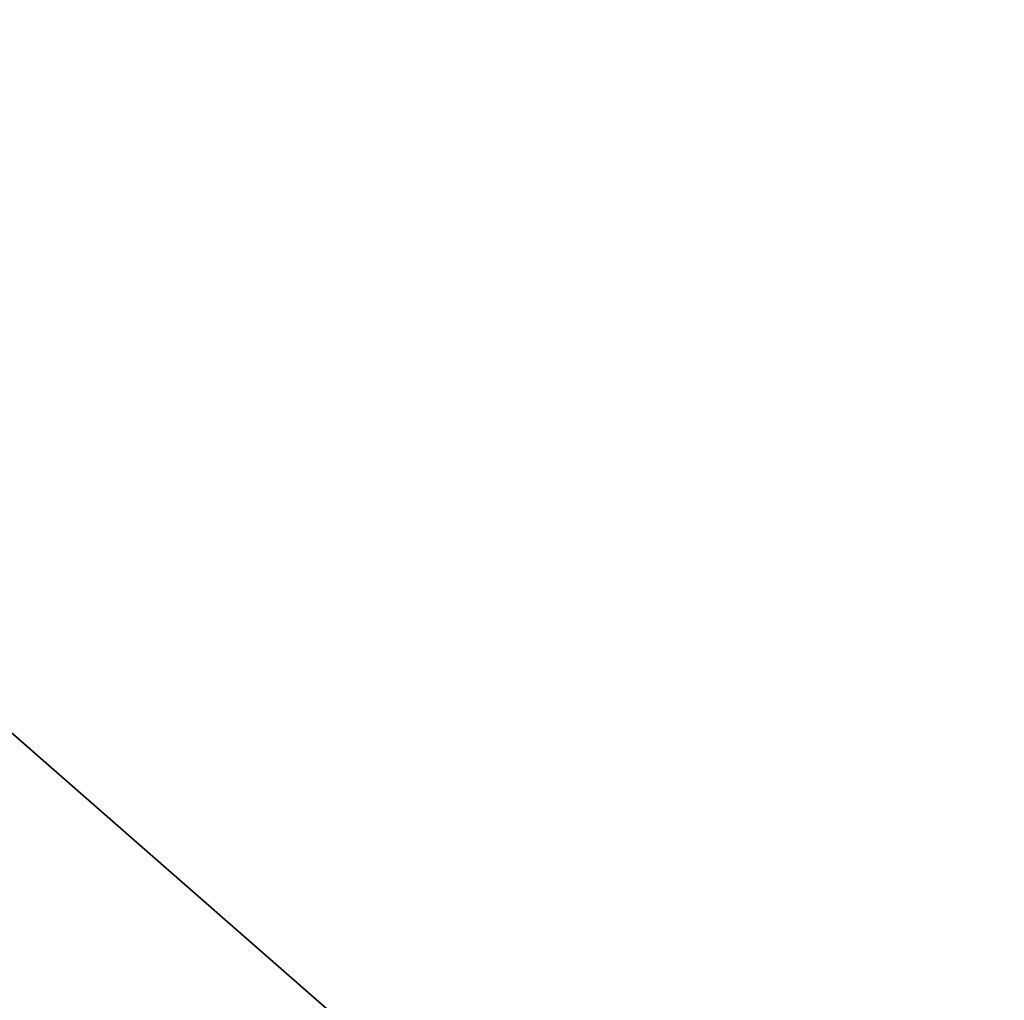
# Model space of a CAD drawing. Extents: x 0 to 457, y -4 to 453.
# Tile 76 of 256: x 129.4127 to 129.4297, y 126.9748 to 126.9917. Entities that reach past the tile are written whole.
import ezdxf

# ---------------------------------------------------------------- set-up
doc = ezdxf.new("R2010")
doc.units = 0
doc.layers.get('0').update_dxf_attribs({"color": 13, "linetype": 'CONTINUOUS'})

# ---------------------------------------------------------------- blocks, each defined once
blk = doc.blocks.new('GROUP_16')
blk.add_line((41.36087, 62.636348, 6.761443), (47.191253, 61.48931, 6.761443))
mesh = blk.add_polyface()
corners = [(41.526867, 65.252982, 8.817998), (47.191253, 61.48931, 6.761443), (41.36087, 62.636348, 6.761443), (48.028828, 63.973821, 8.817998)]
mesh.append_faces([[corners[k] for k in face] for face in [(0, 1, 2), (1, 0, 3)]], dxfattribs={"vtx0": -1})
mesh = blk.add_polyface()
corners = [(47.191253, 61.48931, 6.761443), (50.996281, 56.572394, 5), (46.308837, 58.871786, 5), (52.526095, 58.872342, 6.761443)]
mesh.append_faces([[corners[k] for k in face] for face in [(0, 1, 2), (1, 0, 3)]], dxfattribs={"vtx0": -1})
blk = doc.blocks.new('GROUP_7')
blk.add_blockref('GROUP_16', (0, 0, 40))
blk = doc.blocks.new('COMPONENT_9')
at = {"xscale": 0.4000000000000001, "yscale": 0.4000000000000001, "zscale": 0.4000000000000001}
blk.add_blockref('GROUP_7', (84.478492, 84.054273, 46.93731), dxfattribs=at)
blk = doc.blocks.new('GROUP_2')
at = {"rotation": 150}
blk.add_blockref('COMPONENT_9', (236.548999, 151.905576, 200), dxfattribs=at)

msp = doc.modelspace()

# ---------------------------------------------------------------- block references
msp.add_blockref('GROUP_2', (36.686424, 17.498938, -0.189035))

doc.saveas('drawing.dxf')
